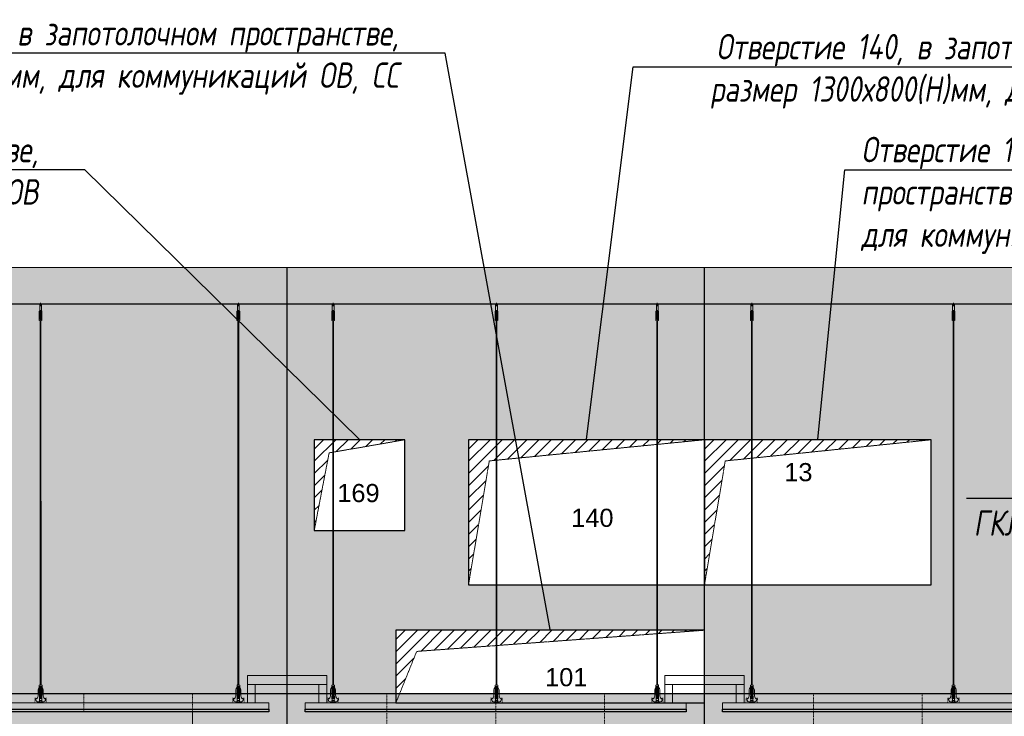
# Model space of a CAD drawing. Header units: millimetres. Extents: x -57162 to 485422, y -209335 to -9481.
# Tile 242 of 256: x 258233 to 263658, y -196911 to -193071. Entities that reach past the tile are written whole.
import ezdxf
from ezdxf import colors
from ezdxf.entities.mleader import LeaderData, LeaderLine
from ezdxf.math import Vec2, Vec3

# ---------------------------------------------------------------- set-up
doc = ezdxf.new("R2010")
doc.units = ezdxf.units.MM
doc.linetypes.add('( Hidden )', pattern=[0.375, 0.25, -0.125])
doc.linetypes.add('DASHDOT', pattern=[25.4, 12.7, -6.35, 0, -6.35])
doc.layers.get('Defpoints').update_dxf_attribs({"color": 31})
for name, color, linetype, lineweight in [('3_RC_Ceiling', 253, 'Continuous', 5), ('A-DETL-GENF', 7, 'Continuous', 5), ('dim_pot', 128, 'Continuous', 9)]:
    doc.layers.add(name, color=color, linetype=linetype, lineweight=lineweight)
doc.layers.add('dim_per', color=7, linetype='Continuous', lineweight=9, true_color=0x1c3800)
doc.layers.add('dim_razv', color=7, linetype='DASHDOT', lineweight=9, true_color=0x183018)
doc.styles.add('fl_iso paper', font='isocpeur.ttf', dxfattribs={"width": 0.8, "oblique": 10})
doc.styles.get("Standard").update_dxf_attribs({"font": 'arial.ttf'})

# ---------------------------------------------------------------- blocks, each defined once
blk = doc.blocks.new('*U904')
at = {"layer": '3_RC_Ceiling', "ltscale": 20}
for p, q in [((490274.8, -63410.2), (490274.8, -63470.1)), ((490279.8, -63405.3), (490279.8, -63424.4)), ((490284.8, -63410.2), (490284.8, -63470.1)), ((490272.3, -63462.5), (490277.8, -63462.5)), ((490284.8, -63448.3), (490274.8, -63448.3)), ((490284.8, -63470.1), (490274.8, -63470.1)), ((490277.8, -63449.5), (490277.8, -63470.1)), ((490277.8, -63497.8), (490277.8, -63457.1)), ((490281.8, -63449.5), (490281.8, -63470.1)), ((490281.8, -63497.8), (490281.8, -63457)), ((490281.8, -63462.5), (490287.3, -63462.5)), ((490272.3, -63491), (490277.8, -63491)), ((490277.9, -65491.9), (490277.8, -63504)), ((490281.8, -63491), (490287.3, -63491)), ((490281.9, -65491.9), (490281.8, -63504.1)), ((490272.4, -65524.1), (490277.9, -65524.1)), ((490277.9, -65511.1), (490277.9, -65482.6)), ((490277.9, -65559.3), (490277.9, -65518.6)), ((490281.9, -65511.1), (490281.9, -65482.6)), ((490281.9, -65559.4), (490281.9, -65518.6)), ((490281.9, -65524.1), (490287.4, -65524.1)), ((490272.4, -65552.6), (490277.9, -65552.6)), ((490285.6, -65568.8), (490274.1, -65568.8)), ((490274.1, -65586.8), (490274.1, -65597.8)), ((490276.5, -65574.8), (490276.5, -65571.4)), ((490277.9, -65570.9), (490277, -65570.9)), ((490277.9, -65575.3), (490277, -65575.3)), ((490277.4, -65574.8), (490277.3, -65570.9)), ((490277.9, -65574.8), (490277.4, -65574.8)), ((490277.9, -65582.5), (490277.9, -65566.3)), ((490281.9, -65552.6), (490287.4, -65552.6)), ((490281.9, -65582.5), (490281.9, -65566.3)), ((490282.8, -65570.9), (490281.9, -65570.9)), ((490282.4, -65574.8), (490281.9, -65574.8)), ((490282.8, -65575.3), (490281.9, -65575.3)), ((490282.4, -65574.8), (490282.4, -65570.9)), ((490283.3, -65574.8), (490283.3, -65571.4)), ((490285.6, -65586.8), (490285.6, -65597.8)), ((490274.1, -65597.8), (490274.1, -65604.3)), ((490285.6, -65597.8), (490285.6, -65604.3))]:
    blk.add_line(p, q, dxfattribs=at)
at = {"layer": '3_RC_Ceiling', "ltscale": 20, "elevation": -5.1}
blk.add_lwpolyline([(490272.3, -63451.8), (490272.3, -63502.6, 0.311691), (490287.3, -63502.6), (490287.3, -63451.8, 0.333333)], format="xyb", close=True, dxfattribs=at)
at = {"layer": '3_RC_Ceiling', "ltscale": 20}
for points in [[(490282, -63457.5, 0.15158), (490281.9, -63457.1, 0.106977), (490281.4, -63456.6, 0.07462), (490280.7, -63456.3, 0.061287), (490279.8, -63456.2, 0.061287), (490279, -63456.3, 0.07462), (490278.3, -63456.6, 0.106977), (490277.8, -63457.1, 0.15158), (490277.7, -63457.5, 0.156429), (490277.8, -63458, 0.106977)], [(490282, -63457.5, -0.164855), (490281.8, -63458, -0.106977)], [(490282, -63497.3, -0.15158), (490281.9, -63497.7, -0.106977), (490281.4, -63498.2, -0.07462), (490280.7, -63498.5, -0.061287), (490279.8, -63498.6, -0.061287), (490279, -63498.5, -0.07462), (490278.3, -63498.2, -0.106977), (490277.8, -63497.7, -0.15158), (490277.7, -63497.3, -0.156429), (490277.8, -63496.8, -0.106977)], [(490281.8, -63496.8, -0.164855), (490282, -63497.3, -0.15158)], [(490287.4, -65524.7, -0.160742), (490293.9, -65538), (490293.9, -65568.4, 0.196304), (490301, -65585.9, -0.186577), (490301.9, -65587.9, 0.403263), (490303.4, -65589.3), (490303.4, -65589.3, 0.315299), (490304.8, -65588.4), (490305, -65587.7, -0.253979), (490306.1, -65586.8, -0.113914), (490306.5, -65586.8, -0.349227), (490307.7, -65588.2), (490307.7, -65590.4, -0.065543), (490307.5, -65591.7), (490306.1, -65596.9, -0.339454), (490296.4, -65604.3), (490263.3, -65604.3, -0.339454), (490253.6, -65596.9), (490252.2, -65591.7, -0.065543), (490252, -65590.4), (490252, -65588.2, -0.349227), (490253.2, -65586.8, -0.113914), (490253.6, -65586.8, -0.253979), (490254.7, -65587.7), (490254.9, -65588.4, 0.315299), (490256.4, -65589.3), (490256.4, -65589.3, 0.403263), (490257.9, -65587.9, -0.186577), (490258.7, -65585.9, 0.196304), (490265.9, -65568.4), (490265.9, -65538, -0.160742), (490272.4, -65524.7)], [(490282, -65519.1, 0.15158), (490281.9, -65518.6, 0.106977), (490281.4, -65518.2, 0.07462), (490280.7, -65517.9, 0.061287), (490279.9, -65517.8, 0.061287), (490279, -65517.9, 0.07462), (490278.3, -65518.2, 0.106977), (490277.8, -65518.6, 0.15158), (490277.7, -65519.1, 0.156429), (490277.9, -65519.6, 0.106977)], [(490282, -65519.1, -0.164855), (490281.9, -65519.6, -0.106977)], [(490285.6, -65588.8), (490286.4, -65588.8, 0.414214), (490286.9, -65588.3), (490286.9, -65587.3, 0.414214), (490286.4, -65586.8), (490273.4, -65586.8, 0.414214), (490272.9, -65587.3), (490272.9, -65588.3, 0.414214), (490273.4, -65588.8), (490274.1, -65588.8)], [(490282, -65558.9, -0.15158), (490281.9, -65559.3, -0.106977), (490281.4, -65559.8, -0.07462), (490280.7, -65560.1, -0.061287), (490279.9, -65560.2, -0.061287), (490279, -65560.1, -0.07462), (490278.3, -65559.8, -0.106977), (490277.8, -65559.3, -0.15158), (490277.7, -65558.9, -0.156429), (490277.9, -65558.4, -0.106977)], [(490281.9, -65558.4, -0.164855), (490282, -65558.9, -0.15158)], [(490285.6, -65595.8), (490286.4, -65595.8, -0.414214), (490286.9, -65596.3), (490286.9, -65597.3, -0.414214), (490286.4, -65597.8), (490273.4, -65597.8, -0.414214), (490272.9, -65597.3), (490272.9, -65596.3, -0.414214), (490273.4, -65595.8), (490274.1, -65595.8)], [(490285.6, -65604.3), (490285.6, -65605.3, -0.414214), (490282.6, -65608.3), (490277.1, -65608.3, -0.414214), (490274.1, -65605.3), (490274.1, -65604.3)]]:
    blk.add_lwpolyline(points, format="xyb", dxfattribs=at)
blk.add_lwpolyline([(490272.4, -65513.4), (490272.4, -65564.2, 0.311691), (490287.4, -65564.2), (490287.4, -65513.4, 0.333333)], format="xyb", close=True, dxfattribs=at)
at = {"layer": '3_RC_Ceiling', "ltscale": 20, "const_width": 2.22}
blk.add_lwpolyline([(490307.6, -65584.7, -1), (490312.1, -65584.7), (490312.1, -65586.3, -0.267949), (490311.4, -65587.5, 0.57735), (490311.4, -65589.9, -0.267949), (490312.1, -65591.1), (490312.1, -65593.7, -0.267949), (490311.4, -65594.9, 0.57735), (490311.4, -65597.3, -0.267949), (490312.1, -65598.5), (490312.1, -65601.2, -0.267949), (490311.4, -65602.4, 0.57735), (490311.4, -65604.8, -0.267949), (490312.1, -65606), (490312.1, -65608.8, -0.414214), (490310.7, -65610.2), (490304.5, -65610.2, -0.247529), (490303.3, -65609.6, 0.247529), (490302.2, -65609), (490298.3, -65609, 0.247529), (490297.1, -65609.6, -0.247529), (490296, -65610.2), (490282.3, -65610.2, -0.267949), (490281.1, -65609.5, 0.57735), (490278.7, -65609.5, -0.267949), (490277.5, -65610.2), (490263.7, -65610.2, -0.247529), (490262.6, -65609.6, 0.247529), (490261.4, -65609), (490257.6, -65609, 0.247529), (490256.4, -65609.6, -0.247529), (490255.3, -65610.2), (490249, -65610.2, -0.414214), (490247.6, -65608.8), (490247.6, -65606, -0.267949), (490248.3, -65604.8, 0.57735), (490248.3, -65602.4, -0.267949), (490247.6, -65601.2), (490247.6, -65598.5, -0.267949), (490248.3, -65597.3, 0.57735), (490248.3, -65594.9, -0.267949), (490247.6, -65593.7), (490247.6, -65591.1, -0.267949), (490248.3, -65589.9, 0.57735), (490248.3, -65587.5, -0.267949), (490247.6, -65586.3), (490247.6, -65584.7, -1), (490252.1, -65584.7, -1)], format="xyb", dxfattribs=at)
at = {"layer": '3_RC_Ceiling', "ltscale": 20, "flags": 128}
blk.add_lwpolyline([(490285.6, -65586.8, -0.414214), (490286.1, -65586.3), (490286.6, -65586.3), (490286.6, -65573.3), (490286.1, -65573.3, -0.414214), (490285.6, -65572.8), (490285.6, -65567.9), (490274.1, -65567.9), (490274.1, -65572.8, -0.414214), (490273.6, -65573.3), (490273.1, -65573.3), (490273.1, -65586.3), (490273.6, -65586.3, -0.414214), (490274.1, -65586.8)], format="xyb", dxfattribs=at)
at = {"layer": '3_RC_Ceiling', "ltscale": 20}
for centre in [(490279.8, -63466.3), (490279.8, -63486.3), (490279.9, -65527.8), (490279.9, -65547.8)]:
    blk.add_circle(centre, 1.6, dxfattribs=at)
for centre, radius, start, end in [((490279.8, -63476.3), 2.8, 131.8117, 228.1912), ((490279.8, -63476.3), 2.8, 131.8117, 228.1912), ((490279.8, -63476.3), 2.8, 48.191, 131.8117), ((490279.8, -63476.3), 2.8, 228.1912, 311.8118), ((490279.8, -63476.3), 2.8, 311.8118, 48.191), ((490277, -65571.4), 0.5, 90.0014, 180.0014), ((490277, -65574.8), 0.5, 180.0014, 270.0014), ((490279.9, -65537.8), 2.8, 131.8117, 228.1912), ((490279.9, -65537.8), 2.8, 131.8117, 228.1912), ((490278.4, -65582.5), 0.531, 180.0014, 219.6407), ((490279.9, -65537.8), 2.8, 48.191, 131.8117), ((490279.9, -65537.8), 2.8, 228.1912, 311.8118), ((490279.1, -65581.9), 1.44, 219.6407, 243.4364), ((490279.6, -65581), 2.48, 243.4364, 258.3005), ((490279.9, -65579.5), 3.99, 258.3005, 270.0014), ((490279.9, -65579.5), 3.99, 270.0014, 281.7023), ((490280.2, -65581), 2.48, 281.7023, 296.5665), ((490280.6, -65581.9), 1.44, 296.5665, 320.3621), ((490279.9, -65537.8), 2.8, 311.8118, 48.191), ((490281.3, -65582.5), 0.531, 320.3621, 0.0014), ((490282.8, -65571.4), 0.5, 0.0014, 90.0014), ((490282.8, -65574.8), 0.5, 270.0014, 0.0014)]:
    blk.add_arc(centre, radius, start, end, dxfattribs=at)

msp = doc.modelspace()

# ---------------------------------------------------------------- hatches: boundary and pattern name
at = {"linetype": '( Hidden )', "lineweight": 13, "ltscale": 1000}
h = msp.add_hatch(dxfattribs=at)
h.set_pattern_fill('ANSI31', color=253, scale=15)
h.set_pattern_definition([(45, (91233.395, 650), (-33.6759605, 33.6759605), [])])
h.paths.add_polyline_path([(259856.2, -195886.3), (259856.2, -195386.3), (260356.2, -195386.3), (259938.3, -195458.6)])
h = msp.add_hatch(dxfattribs=at)
h.set_pattern_fill('ANSI31', color=253, scale=15)
h.set_pattern_definition([(45, (92083.395, 650), (-33.6759605, 33.6759605), [])])
h.paths.add_polyline_path([(260706.2, -196186.3), (260706.2, -195386.3), (262006.2, -195386.3), (260820.7, -195503.1)])
h = msp.add_hatch(dxfattribs=at)
h.set_pattern_fill('ANSI31', color=253, scale=15)
h.set_pattern_definition([(45, (93383.395, 650), (-33.6759605, 33.6759605), [])])
h.paths.add_polyline_path([(262006.2, -196186.3), (262006.2, -195386.3), (263256.2, -195386.3), (262120.7, -195503.1)])
h = msp.add_hatch(dxfattribs=at)
h.set_pattern_fill('ANSI31', color=253, scale=15)
h.set_pattern_definition([(45, (91683.395, -400), (-33.6759605, 33.6759605), [])])
h.paths.add_polyline_path([(260306.2, -196836.3), (260306.2, -196436.3), (262006.2, -196436.3), (260420.7, -196553.1)])
at = {"layer": 'A-DETL-GENF'}
h = msp.add_hatch(dxfattribs=at)
h.set_pattern_fill('ANSI35', color=256, scale=20, style=0)
h.set_pattern_definition([(45, (131897, -202177.55), (-89.80256, 89.80256), []), (45, (131986.8, -202177.55), (-89.80256, 89.80256), [158.75, -31.75, 0, -31.75])])
h.paths.add_polyline_path([(251971.2, -194636.3), (271842.5, -194636.3), (271842.5, -194436.3), (251971.2, -194436.3)])
at = {"layer": 'dim_pot', "linetype": 'ByBlock', "true_color": 0x878581}
h = msp.add_hatch(color=252, dxfattribs=at)
h.dxf.hatch_style = 1
h.paths.add_polyline_path([(263956.2, -199786.3), (265556.2, -199786.3), (265556.2, -196886.3), (263956.2, -196886.3)])
h.paths.add_polyline_path([(266856.2, -196886.3), (268456.2, -196886.3), (268456.2, -199786.3), (266856.2, -199786.3)])
h.paths.add_polyline_path([(258086.2, -196886.3), (259186.2, -196886.3), (259186.2, -199786.3), (258086.2, -199786.3)])
h.paths.add_polyline_path([(256016.2, -196886.3), (257116.2, -196886.3), (257116.2, -199786.3), (256016.2, -199786.3)])
h.paths.add_polyline_path([(253946.2, -196886.3), (255046.2, -196886.3), (255046.2, -199786.3), (253946.2, -199786.3)])
at = {"layer": 'dim_razv', "linetype": 'ByBlock', "true_color": 0xd9d9d9, "transparency": 33554687}
h = msp.add_hatch(color=254, dxfattribs=at)
h.dxf.hatch_style = 1
h.paths.add_polyline_path([(252456.2, -194636.3), (271556.2, -194636.3), (271556.2, -196786.3), (252456.2, -196786.3)])
h.paths.add_polyline_path([(259856.2, -195886.3), (260356.2, -195886.3), (260356.2, -195386.3), (259856.2, -195386.3)], flags=16)
h.paths.add_polyline_path([(260706.2, -196186.3), (262006.2, -196186.3), (262006.2, -195386.3), (260706.2, -195386.3)], flags=16)
h.paths.add_polyline_path([(262006.2, -196186.3), (263256.2, -196186.3), (263256.2, -195386.3), (262006.2, -195386.3)], flags=16)
h.paths.add_polyline_path([(260306.2, -196836.3), (262006.2, -196836.3), (262006.2, -196436.3), (260306.2, -196436.3)])
h.paths.add_polyline_path([(269256.2, -195586.3), (271406.2, -195586.3), (271406.2, -195186.3), (269256.2, -195186.3)], flags=16)
h.paths.add_polyline_path([(270426.2, -196221.3), (270986.2, -196221.3), (270986.2, -196021.3), (270426.2, -196021.3)], flags=16)
h.paths.add_polyline_path([(271056.2, -195936.3), (271356.2, -195936.3), (271356.2, -195736.3), (271056.2, -195736.3)], flags=16)
at = {"layer": 'dim_razv', "true_color": 0xffffff, "transparency": 33554687}
h = msp.add_hatch(dxfattribs=at)
h.set_pattern_fill('AR-SAND', scale=3, angle=315)
h.set_pattern_definition([(352.5, (120932.77, 10341.21), (100.426047, 107.214405), [0, -115.824, 0, -129.54, 0, -123.825]), (322.5, (120932.77, 10341.21), (247.41986, 56.70328), [0, -62.484, 0, -104.394, 0, -40.005]), (282.5, (120866.5, 10407.49), (168.099694, -167.48995), [0, -38.1, 0, -137.16, 0, -179.07]), (272.5, (120866.5, 10407.49), (209.26523, -114.68433), [0, -19.05, 0, -89.916, 0, -102.87])])
h.paths.add_polyline_path([(253946.2, -196886.3), (255046.2, -196886.3), (255046.2, -199786.3), (253946.2, -199786.3)], flags=16)
h.paths.add_polyline_path([(256016.2, -196886.3), (257116.2, -196886.3), (257116.2, -199786.3), (256016.2, -199786.3)], flags=16)
h.paths.add_polyline_path([(257702.7, -196886.3), (257502.7, -196886.3), (257502.7, -199786.3), (257702.7, -199786.3)], flags=16)
h.paths.add_polyline_path([(258086.2, -196886.3), (259186.2, -196886.3), (259186.2, -199786.3), (258086.2, -199786.3)], flags=16)
h.paths.add_polyline_path([(259876.2, -197506.3), (261836.2, -197506.3), (261836.2, -199786.3), (259876.2, -199786.3)], flags=16)
h.paths.add_polyline_path([(263956.2, -196886.3), (268456.2, -196886.3), (268456.2, -199786.3), (263956.2, -199786.3)], flags=16)
h.paths.add_polyline_path([(269426.2, -197506.3), (271386.2, -197506.3), (271386.2, -199786.3), (269426.2, -199786.3)], flags=16)
h.paths.add_polyline_path([(253396.2, -197176.3), (253396.2, -199786.3), (271556.2, -199786.3), (271556.2, -196786.3), (252456.2, -196786.3), (252456.2, -199786.3), (252556.2, -199786.3), (252556.2, -197176.3)])

# ---------------------------------------------------------------- linework, layer by layer
at = {"lineweight": 13}
for points in [[(251971.2, -194636.3), (271842.5, -194636.3), (271842.5, -194436.3), (251971.2, -194436.3)], [(259487.7, -196686.3), (259706.2, -196686.3), (259706.2, -196736.3), (259487.7, -196736.3)], [(259924.7, -196686.3), (259706.2, -196686.3), (259706.2, -196736.3), (259924.7, -196736.3)], [(261787.7, -196686.3), (262006.2, -196686.3), (262006.2, -196736.3), (261787.7, -196736.3)], [(262224.7, -196686.3), (262006.2, -196686.3), (262006.2, -196736.3), (262224.7, -196736.3)], [(259487.7, -196836.3), (259530.9, -196836.3), (259530.9, -196736.3), (259487.7, -196736.3)], [(259924.7, -196836.3), (259881.5, -196836.3), (259881.5, -196736.3), (259924.7, -196736.3)], [(261787.7, -196836.3), (261830.9, -196836.3), (261830.9, -196736.3), (261787.7, -196736.3)], [(262224.7, -196836.3), (262181.5, -196836.3), (262181.5, -196736.3), (262224.7, -196736.3)], [(252456.2, -199786.3), (252456.2, -196786.3), (260626.2, -196786.3), (260626.2, -196786.3), (261506.2, -196786.3), (261506.2, -196786.3), (269256.2, -196786.3), (269256.2, -196786.3), (271556.2, -196786.3), (271556.2, -199786.3)], [(252556.2, -196836.3), (259606.2, -196836.3), (259606.2, -196871.3), (252556.2, -196871.3)], [(259806.2, -196836.3), (261906.2, -196836.3), (261906.2, -196871.3), (259806.2, -196871.3)], [(262106.2, -196836.3), (269156.2, -196836.3), (269156.2, -196871.3), (262106.2, -196871.3)]]:
    msp.add_lwpolyline(points, close=True, dxfattribs=at)
at = {"lineweight": 30}
for points in [[(259706.2, -200086.3), (259706.2, -194436.3)], [(262006.2, -200086.3), (262006.2, -194436.3)]]:
    msp.add_lwpolyline(points, dxfattribs=at)
at = {"linetype": 'ByBlock'}
for points in [[(252456.2, -194636.3), (271556.2, -194636.3), (271556.2, -196786.3), (252456.2, -196786.3)], [(259856.2, -195886.3), (260356.2, -195886.3), (260356.2, -195386.3), (259856.2, -195386.3)], [(260706.2, -196186.3), (262006.2, -196186.3), (262006.2, -195386.3), (260706.2, -195386.3)], [(262006.2, -196186.3), (263256.2, -196186.3), (263256.2, -195386.3), (262006.2, -195386.3)], [(260306.2, -196836.3), (262006.2, -196836.3), (262006.2, -196436.3), (260306.2, -196436.3)]]:
    msp.add_lwpolyline(points, close=True, dxfattribs=at)
at = {"color": 253, "linetype": '( Hidden )', "lineweight": 13, "ltscale": 15}
for points in [[(259856.2, -195886.3), (259856.2, -195386.3), (260356.2, -195386.3), (259938.3, -195458.6)], [(260706.2, -196186.3), (260706.2, -195386.3), (262006.2, -195386.3), (260820.7, -195503.1)], [(262006.2, -196186.3), (262006.2, -195386.3), (263256.2, -195386.3), (262120.7, -195503.1)], [(260306.2, -196836.3), (260306.2, -196436.3), (262006.2, -196436.3), (260420.7, -196553.1)]]:
    msp.add_lwpolyline(points, close=True, dxfattribs=at)
for points in [[(252556.2, -196871.3), (259606.2, -196871.3), (259606.2, -196886.3), (252556.2, -196886.3)], [(259806.2, -196871.3), (261906.2, -196871.3), (261906.2, -196886.3), (259806.2, -196886.3)], [(262106.2, -196871.3), (269156.2, -196871.3), (269156.2, -196886.3), (262106.2, -196886.3)]]:
    msp.add_lwpolyline(points, close=True)
at = {"layer": 'dim_pot', "linetype": 'ByBlock'}
msp.add_lwpolyline([(258086.2, -196886.3), (259186.2, -196886.3), (259186.2, -199786.3), (258086.2, -199786.3)], close=True, dxfattribs=at)
at = {"layer": 'dim_razv', "color": 253, "ltscale": 0.3, "transparency": 33554687}
for points in [[(252456.2, -196786.3), (260626.2, -196786.3)], [(258586.2, -196886.3), (258586.2, -196786.3)], [(259186.2, -196886.3), (259186.2, -196786.3)], [(260256.2, -197506.3), (260256.2, -196786.3)], [(260856.2, -197506.3), (260856.2, -196786.3)], [(261456.2, -197506.3), (261456.2, -196786.3)], [(262606.2, -199786.3), (262606.2, -196786.3)], [(263206.2, -199786.3), (263206.2, -196786.3)]]:
    msp.add_lwpolyline(points, dxfattribs=at)

# ---------------------------------------------------------------- block references
at = {"layer": '3_RC_Ceiling'}
for p in [(-231931.2, -131226), (-230841.8, -131226), (-230319.7, -131226.1), (-229419.7, -131226.1), (-228533.5, -131226.1), (-228012.8, -131226.1), (-226901.2, -131226.1)]:
    msp.add_blockref('*U904', p, dxfattribs=at)

# ---------------------------------------------------------------- texts
at = {"layer": 'Defpoints', "lineweight": 13, "char_height": 100, "attachment_point": 5}
for s, insert in [('13', (262523.8, -195565.6)), ('169', (260099.8, -195680.8)), ('140', (261388.7, -195817.4)), ('101', (261244.6, -196695.7))]:
    msp.add_mtext_dynamic_manual_height_columns(s, width=219.763, gutter_width=12.5, heights=[0], dxfattribs=dict(at, insert=insert))

# ---------------------------------------------------------------- leaders
at = {"layer": 'dim_per', "linetype": 'ByBlock'}
ml = msp.add_multileader_mtext('Standard', dxfattribs=at)
ml.set_content('Отверстие 101, в запотолочном пространстве,\\Pразмер 1700х400(Н)мм, для коммуникаций ОВ, СС', color=256, style='fl_iso paper')
ml.set_leader_properties()
ml.build(insert=Vec2(0, 0))
ml.multileader.update_dxf_attribs({"text_left_attachment_type": 6, "text_right_attachment_type": 6, "dogleg_length": 252.8})
ctx = ml.context
ctx.base_point, ctx.char_height, ctx.plane_origin = Vec3(256692.7, -193255.3), 140, Vec3(264549.4, -191784.3)
ctx.left_attachment, ctx.right_attachment, ctx.text_align_type = 6, 6, 2
notes = []
notes.append((ctx, [(1, (1, 1, 0), (260577.2, -193255.3), (-1, 0), 252.8, [(0, [(261156.2, -196436.3)], 0, [])])]))
ctx.mtext.insert, ctx.mtext.width, ctx.mtext.alignment, ctx.mtext.flow_direction = Vec3(260322.4, -193073.3), 4748.119, 3, 5
ml = msp.add_multileader_mtext('Standard', dxfattribs=at)
ml.set_content('Отверстие 140, в запотолочном пространстве,\\Pразмер 1300х800(Н)мм, для коммуникаций ОВ', color=256, style='fl_iso paper')
ml.set_leader_properties()
ml.build(insert=Vec2(0, 0))
ml.multileader.update_dxf_attribs({"text_left_attachment_type": 6, "text_right_attachment_type": 6, "dogleg_length": 252.8})
ctx = ml.context
ctx.base_point, ctx.char_height, ctx.plane_origin = Vec3(261866.4, -193331.5), 140, Vec3(265278.4, -191884.5)
ctx.left_attachment, ctx.right_attachment, ctx.text_align_type = 6, 6, 2
notes.append((ctx, [(0, (1, 1, 0), (261613.7, -193331.5), (1, 0), 252.8, [(0, [(261356.2, -195386.3)], 0, [])])]))
ctx.mtext.insert, ctx.mtext.width, ctx.mtext.alignment, ctx.mtext.flow_direction = Vec3(265277, -193149.5), 3723.347, 3, 5
ml = msp.add_multileader_mtext('Standard', dxfattribs=at)
ml.set_content('Отверстие 169, в запотолочном пространстве,\\Pразмер 500х500(Н)мм, для коммуникаций ОВ', color=256, style='fl_iso paper')
ml.set_leader_properties()
ml.build(insert=Vec2(0, 0))
ml.multileader.update_dxf_attribs({"text_left_attachment_type": 6, "text_right_attachment_type": 6, "dogleg_length": 252.8})
ctx = ml.context
ctx.base_point, ctx.char_height, ctx.plane_origin = Vec3(254937.2, -193898.7), 140, Vec3(263678.5, -191780.7)
ctx.left_attachment, ctx.right_attachment, ctx.text_align_type = 6, 6, 2
notes.append((ctx, [(1, (1, 1, 0), (258591.3, -193898.7), (-1, 0), 252.8, [(0, [(260106.2, -195386.3)], 0, [])])]))
ctx.mtext.insert, ctx.mtext.width, ctx.mtext.alignment, ctx.mtext.flow_direction = Vec3(258336.5, -193716.7), 4748.119, 3, 5
ml = msp.add_multileader_mtext('Standard', dxfattribs=at)
ml.set_content('Отверстие 13, в запотолочном пространстве, размер 1250х800(Н)мм, для коммуникаций ОВ', color=256, style='fl_iso paper')
ml.set_leader_properties()
ml.build(insert=Vec2(0, 0))
ml.multileader.update_dxf_attribs({"text_left_attachment_type": 6, "text_right_attachment_type": 6, "dogleg_length": 252.8})
ctx = ml.context
ctx.base_point, ctx.char_height, ctx.plane_origin = Vec3(262869.1, -193898.7), 140, Vec3(266444.8, -191884.5)
ctx.left_attachment, ctx.right_attachment = 6, 6
notes.append((ctx, [(0, (1, 1, 0), (262780, -193898.7), (1, 0), 89.1, [(0, [(262631.2, -195386.3)], 0, [])])]))
ctx.mtext.insert, ctx.mtext.width, ctx.mtext.flow_direction = Vec3(262871.1, -193716.7), 2845.836, 5
ml = msp.add_multileader_mtext('Standard', dxfattribs=at)
ml.set_content('Керамогранит выше \\PГКЛ потолка на 100 мм', color=256, style='fl_iso paper')
ml.set_leader_properties()
ml.build(insert=Vec2(0, 0))
ml.multileader.update_dxf_attribs({"text_left_attachment_type": 6, "text_right_attachment_type": 6, "dogleg_length": 252.8})
ctx = ml.context
ctx.base_point, ctx.char_height, ctx.plane_origin = Vec3(263452.9, -195709.8), 140, Vec3(257223.5, -187044.5)
ctx.left_attachment, ctx.right_attachment, ctx.text_align_type = 6, 6, 2
notes.append((ctx, [(0, (1, 1, 0), (265422.7, -195709.8), (-1, 0), 252.8, [(1, [(265497.5, -196786.3)], 0, [])])]))
ctx.mtext.insert, ctx.mtext.width, ctx.mtext.defined_height, ctx.mtext.alignment, ctx.mtext.flow_direction = Vec3(265167.9, -195541.8), 2601.971, 10.3, 3, 5
for ctx, leaders in notes:
    for number, flags, end, landing, length, lines in leaders:
        leader = LeaderData()
        leader.index, (leader.has_last_leader_line, leader.has_dogleg_vector, leader.attachment_direction) = number, flags
        leader.last_leader_point, leader.dogleg_vector, leader.dogleg_length = Vec3(end), Vec3(landing), length
        for number, points, colour, breaks in lines:
            line = LeaderLine()
            line.index, line.vertices, line.color, line.breaks = number, Vec3.list(points), colors.encode_raw_color(colour), breaks
            leader.lines.append(line)
        ctx.leaders.append(leader)

doc.saveas('drawing.dxf')
